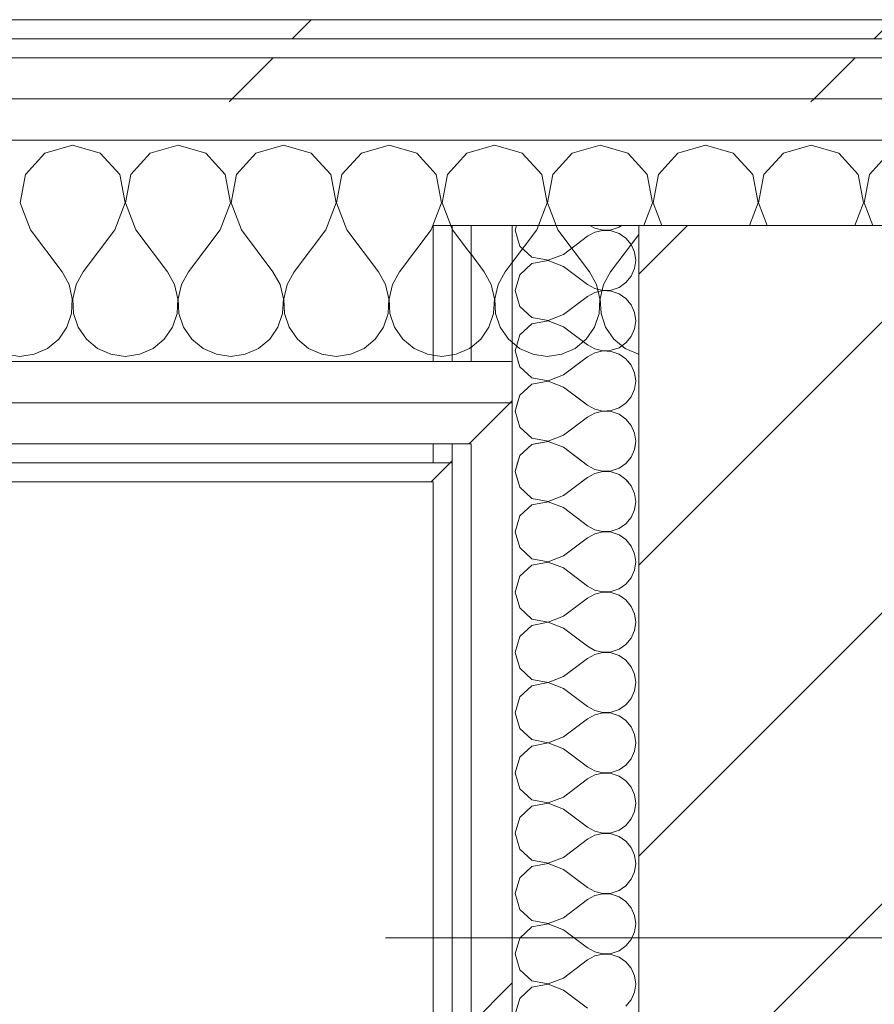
# Model space of a CAD drawing. Header units: millimetres. Extents: x -40968 to 77376, y -17881 to 4746.
# Tile 213 of 256: x 5633 to 5903, y -12235 to -11924. Entities that reach past the tile are written whole.
import ezdxf

# ---------------------------------------------------------------- set-up
doc = ezdxf.new("R2010")
doc.units = ezdxf.units.MM
doc.header["$MEASUREMENT"] = 0
doc.linetypes.add('Wipeout_Contour', pattern=[1000, 0, -1000])
doc.layers.add('10_ESTR_Pilars', color=7, linetype='Continuous')
doc.layers.add('Nuevo_08_E_Envans secs', color=7, linetype='Continuous')
for name, color, linetype, lineweight in [('10_ESTR_Pilars_Pluma_Nº__20', 1, 'Continuous', 5), ('10_ESTR_Pilars_Pluma_Nº__28', 7, 'Continuous', 20), ('10_ESTR_Pilars_Pluma_Nº__42', 8, 'Continuous', 25), ('Nuevo_08_E_Envans secs_Pluma_Nº__1', 7, 'Continuous', 5)]:
    doc.layers.add(name, color=color, linetype=linetype, lineweight=lineweight)
for name, color, linetype, lineweight, true_color in [('Nuevo_08_E_Envans secs_Pluma_Nº__102', 7, 'Continuous', 5, 0xcccccc), ('Nuevo_08_E_Envans secs_Pluma_Nº__171', 171, 'Continuous', 13, 0xaaaaff), ('Nuevo_08_E_Envans secs_Pluma_Nº__177', 7, 'Continuous', 15, 0xf7e046)]:
    doc.layers.add(name, color=color, linetype=linetype, lineweight=lineweight, true_color=true_color)
pattern_1 = [(45, (0, 0), (-183.848, 183.848), [195, -65]), (45, (7e-14, 183.85), (-183.8478, 183.8478), [195, -65])]

# ---------------------------------------------------------------- blocks, each defined once
blk = doc.blocks.new('*X146')
at = {"layer": 'Nuevo_08_E_Envans secs_Pluma_Nº__102', "color": 254, "linetype": 'Continuous', "lineweight": 5, "true_color": 0xcccccc}
for p, q in [((5790.81, -12031.98), (5791.27, -12033.58)), ((5805.08, -12036.19), (5810.7, -12031.98)), ((5826.52, -12033.09), (5825.59, -12031.98)), ((5791.27, -12033.58), (5795.11, -12037.09)), ((5827.58, -12035.49), (5826.52, -12033.09)), ((5827.94, -12038.1), (5827.58, -12035.49)), ((5795.11, -12037.09), (5800.22, -12038.06)), ((5800.22, -12038.13), (5795.11, -12039.1)), ((5800.22, -12038.06), (5805.08, -12036.19)), ((5805.08, -12040), (5800.22, -12038.13)), ((5827.58, -12040.7), (5827.94, -12038.1)), ((5795.11, -12039.1), (5791.27, -12042.61)), ((5805.08, -12040), (5811.72, -12044.98)), ((5826.52, -12043.1), (5827.58, -12040.7)), ((5791.27, -12042.61), (5790.59, -12044.98)), ((5824.96, -12044.98), (5826.52, -12043.1))]:
    blk.add_line(p, q, dxfattribs=at)
blk = doc.blocks.new('*X147')
at = {"layer": 'Nuevo_08_E_Envans secs_Pluma_Nº__102', "color": 254, "linetype": 'Continuous', "lineweight": 5, "true_color": 0xcccccc}
for p, q in [((5790.59, -12044.98), (5789.84, -12047.62)), ((5811.72, -12044.98), (5812.7, -12045.71)), ((5824.84, -12045.13), (5824.96, -12044.98)), ((5789.84, -12047.62), (5791.27, -12052.63)), ((5812.7, -12045.71), (5815, -12046.99)), ((5815, -12046.99), (5817.56, -12047.58)), ((5817.56, -12047.66), (5815, -12048.25)), ((5817.56, -12047.58), (5820.18, -12047.45)), ((5820.18, -12047.78), (5817.56, -12047.66)), ((5820.18, -12047.45), (5822.67, -12046.61)), ((5822.67, -12048.62), (5820.18, -12047.78)), ((5822.67, -12046.61), (5824.84, -12045.13)), ((5805.08, -12055.24), (5812.7, -12049.52)), ((5815, -12048.25), (5812.7, -12049.52)), ((5824.84, -12050.11), (5822.67, -12048.62)), ((5826.52, -12052.14), (5824.84, -12050.11)), ((5791.27, -12052.63), (5795.11, -12056.14)), ((5827.58, -12054.54), (5826.52, -12052.14)), ((5795.11, -12056.14), (5800.22, -12057.1)), ((5800.22, -12057.18), (5796.02, -12057.98)), ((5800.22, -12057.1), (5805.08, -12055.24)), ((5802.29, -12057.98), (5800.22, -12057.18)), ((5827.94, -12057.14), (5827.58, -12054.54)), ((5827.82, -12057.98), (5827.94, -12057.14))]:
    blk.add_line(p, q, dxfattribs=at)
blk = doc.blocks.new('*X148')
at = {"layer": 'Nuevo_08_E_Envans secs_Pluma_Nº__102', "color": 254, "linetype": 'Continuous', "lineweight": 5, "true_color": 0xcccccc}
for p, q in [((5795.11, -12058.15), (5791.27, -12061.66)), ((5796.02, -12057.98), (5795.11, -12058.15)), ((5805.08, -12059.05), (5802.29, -12057.98)), ((5805.08, -12059.05), (5811.65, -12063.98)), ((5826.52, -12062.15), (5827.58, -12059.75)), ((5827.58, -12059.75), (5827.82, -12057.98)), ((5791.27, -12061.66), (5790.61, -12063.98)), ((5825, -12063.98), (5826.52, -12062.15))]:
    blk.add_line(p, q, dxfattribs=at)
blk = doc.blocks.new('*X149')
at = {"layer": 'Nuevo_08_E_Envans secs_Pluma_Nº__102', "color": 254, "linetype": 'Continuous', "lineweight": 5, "true_color": 0xcccccc}
for p, q in [((5790.61, -12063.98), (5789.84, -12066.67)), ((5789.84, -12066.67), (5790.78, -12069.98)), ((5811.65, -12063.98), (5812.7, -12064.76)), ((5812.7, -12064.76), (5815, -12066.03)), ((5815, -12066.03), (5817.56, -12066.63)), ((5817.56, -12066.71), (5815, -12067.3)), ((5817.56, -12066.63), (5820.18, -12066.5)), ((5820.18, -12066.83), (5817.56, -12066.71)), ((5820.18, -12066.5), (5822.67, -12065.66)), ((5822.67, -12065.66), (5824.84, -12064.17)), ((5824.84, -12064.17), (5825, -12063.98)), ((5810.83, -12069.98), (5812.7, -12068.57)), ((5815, -12067.3), (5812.7, -12068.57)), ((5822.67, -12067.67), (5820.18, -12066.83)), ((5824.84, -12069.16), (5822.67, -12067.67)), ((5825.52, -12069.98), (5824.84, -12069.16))]:
    blk.add_line(p, q, dxfattribs=at)
blk = doc.blocks.new('*X150')
at = {"layer": 'Nuevo_08_E_Envans secs_Pluma_Nº__102', "color": 254, "linetype": 'Continuous', "lineweight": 5, "true_color": 0xcccccc}
for p, q in [((5790.27, -11988.98), (5789.84, -11990.48)), ((5813.43, -11988.98), (5815, -11989.84)), ((5822.67, -11989.47), (5823.39, -11988.98)), ((5789.84, -11990.48), (5791.27, -11995.48)), ((5815, -11991.11), (5812.7, -11992.38)), ((5815, -11989.84), (5817.56, -11990.44)), ((5817.56, -11990.51), (5815, -11991.11)), ((5817.56, -11990.44), (5820.18, -11990.31)), ((5820.18, -11990.64), (5817.56, -11990.51)), ((5820.18, -11990.31), (5822.67, -11989.47)), ((5822.67, -11991.48), (5820.18, -11990.64)), ((5824.84, -11992.97), (5822.67, -11991.48)), ((5805.08, -11998.1), (5812.7, -11992.38)), ((5826.52, -11994.99), (5824.84, -11992.97)), ((5827.58, -11997.4), (5826.52, -11994.99)), ((5791.27, -11995.48), (5795.11, -11998.99)), ((5800.22, -11999.96), (5805.08, -11998.1)), ((5827.94, -12000), (5827.58, -11997.4)), ((5795.11, -12001.01), (5791.27, -12004.52)), ((5795.11, -11998.99), (5800.22, -11999.96)), ((5800.22, -12000.04), (5795.11, -12001.01)), ((5805.08, -12001.9), (5800.22, -12000.04)), ((5827.58, -12002.6), (5827.94, -12000)), ((5791.27, -12004.52), (5789.84, -12009.52)), ((5805.08, -12001.9), (5812.7, -12007.62)), ((5826.52, -12005.01), (5827.58, -12002.6)), ((5812.7, -12007.62), (5815, -12008.89)), ((5822.67, -12008.52), (5824.84, -12007.03)), ((5824.84, -12007.03), (5826.52, -12005.01)), ((5789.84, -12009.52), (5791.27, -12014.53)), ((5815, -12010.16), (5812.7, -12011.43)), ((5815, -12008.89), (5817.56, -12009.49)), ((5817.56, -12009.56), (5815, -12010.16)), ((5817.56, -12009.49), (5820.18, -12009.36)), ((5820.18, -12009.69), (5817.56, -12009.56)), ((5820.18, -12009.36), (5822.67, -12008.52)), ((5822.67, -12010.53), (5820.18, -12009.69)), ((5824.84, -12012.02), (5822.67, -12010.53)), ((5805.08, -12017.14), (5812.7, -12011.43)), ((5826.52, -12014.04), (5824.84, -12012.02)), ((5791.27, -12014.53), (5795.11, -12018.04)), ((5827.58, -12016.45), (5826.52, -12014.04)), ((5827.94, -12019.05), (5827.58, -12016.45)), ((5795.11, -12020.05), (5791.27, -12023.56)), ((5795.11, -12018.04), (5800.22, -12019.01)), ((5800.22, -12019.09), (5795.11, -12020.05)), ((5800.22, -12019.01), (5805.08, -12017.14)), ((5805.08, -12020.95), (5800.22, -12019.09)), ((5827.58, -12021.65), (5827.94, -12019.05)), ((5805.08, -12020.95), (5812.7, -12026.67)), ((5826.52, -12024.05), (5827.58, -12021.65)), ((5791.27, -12023.56), (5789.84, -12028.57)), ((5822.67, -12027.57), (5824.84, -12026.08)), ((5824.84, -12026.08), (5826.52, -12024.05)), ((5789.84, -12028.57), (5791.27, -12033.58)), ((5812.7, -12026.67), (5815, -12027.94)), ((5815, -12029.2), (5812.7, -12030.48)), ((5815, -12027.94), (5817.56, -12028.53)), ((5817.56, -12028.61), (5815, -12029.2)), ((5817.56, -12028.53), (5820.18, -12028.41)), ((5820.18, -12028.74), (5817.56, -12028.61)), ((5820.18, -12028.41), (5822.67, -12027.57)), ((5822.67, -12029.58), (5820.18, -12028.74)), ((5805.08, -12036.19), (5812.7, -12030.48)), ((5824.84, -12031.06), (5822.67, -12029.58)), ((5826.52, -12033.09), (5824.84, -12031.06)), ((5791.27, -12033.58), (5795.11, -12037.09)), ((5827.58, -12035.49), (5826.52, -12033.09)), ((5827.94, -12038.1), (5827.58, -12035.49)), ((5795.11, -12037.09), (5800.22, -12038.06)), ((5800.22, -12038.13), (5795.11, -12039.1)), ((5800.22, -12038.06), (5805.08, -12036.19)), ((5805.08, -12040), (5800.22, -12038.13)), ((5827.58, -12040.7), (5827.94, -12038.1)), ((5795.11, -12039.1), (5791.27, -12042.61)), ((5805.08, -12040), (5812.7, -12045.71)), ((5826.52, -12043.1), (5827.58, -12040.7)), ((5791.27, -12042.61), (5789.84, -12047.62)), ((5824.84, -12045.13), (5826.52, -12043.1)), ((5789.84, -12047.62), (5791.27, -12052.63)), ((5812.7, -12045.71), (5815, -12046.99)), ((5815, -12046.99), (5817.56, -12047.58)), ((5817.56, -12047.66), (5815, -12048.25)), ((5817.56, -12047.58), (5820.18, -12047.45)), ((5820.18, -12047.78), (5817.56, -12047.66)), ((5820.18, -12047.45), (5822.67, -12046.61)), ((5822.67, -12048.62), (5820.18, -12047.78)), ((5822.67, -12046.61), (5824.84, -12045.13)), ((5805.08, -12055.24), (5812.7, -12049.52)), ((5815, -12048.25), (5812.7, -12049.52)), ((5824.84, -12050.11), (5822.67, -12048.62)), ((5826.52, -12052.14), (5824.84, -12050.11)), ((5791.27, -12052.63), (5795.11, -12056.14)), ((5827.58, -12054.54), (5826.52, -12052.14)), ((5795.11, -12056.14), (5800.22, -12057.1)), ((5800.22, -12057.18), (5795.11, -12058.15)), ((5800.22, -12057.1), (5805.08, -12055.24)), ((5805.08, -12059.05), (5800.22, -12057.18)), ((5827.94, -12057.14), (5827.58, -12054.54)), ((5827.58, -12059.75), (5827.94, -12057.14)), ((5795.11, -12058.15), (5791.27, -12061.66)), ((5805.08, -12059.05), (5812.7, -12064.76)), ((5826.52, -12062.15), (5827.58, -12059.75)), ((5791.27, -12061.66), (5789.84, -12066.67)), ((5824.84, -12064.17), (5826.52, -12062.15)), ((5789.84, -12066.67), (5791.27, -12071.67)), ((5812.7, -12064.76), (5815, -12066.03)), ((5815, -12066.03), (5817.56, -12066.63)), ((5817.56, -12066.71), (5815, -12067.3)), ((5817.56, -12066.63), (5820.18, -12066.5)), ((5820.18, -12066.83), (5817.56, -12066.71)), ((5820.18, -12066.5), (5822.67, -12065.66)), ((5822.67, -12065.66), (5824.84, -12064.17)), ((5805.08, -12074.29), (5812.7, -12068.57)), ((5815, -12067.3), (5812.7, -12068.57)), ((5822.67, -12067.67), (5820.18, -12066.83)), ((5824.84, -12069.16), (5822.67, -12067.67)), ((5826.52, -12071.18), (5824.84, -12069.16)), ((5791.27, -12071.67), (5795.11, -12075.19)), ((5827.58, -12073.59), (5826.52, -12071.18)), ((5795.11, -12075.19), (5800.22, -12076.15)), ((5800.22, -12076.15), (5805.08, -12074.29)), ((5827.94, -12076.19), (5827.58, -12073.59)), ((5795.11, -12077.2), (5791.27, -12080.71)), ((5800.22, -12076.23), (5795.11, -12077.2)), ((5805.08, -12078.1), (5800.22, -12076.23)), ((5805.08, -12078.1), (5812.7, -12083.81)), ((5826.52, -12081.2), (5827.58, -12078.79)), ((5827.58, -12078.79), (5827.94, -12076.19)), ((5791.27, -12080.71), (5789.84, -12085.71)), ((5824.84, -12083.22), (5826.52, -12081.2)), ((5812.7, -12083.81), (5815, -12085.08)), ((5815, -12085.08), (5817.56, -12085.68)), ((5820.18, -12085.55), (5822.67, -12084.71)), ((5822.67, -12084.71), (5824.84, -12083.22)), ((5789.84, -12085.71), (5791.27, -12090.72)), ((5805.08, -12093.33), (5812.7, -12087.62)), ((5815, -12086.35), (5812.7, -12087.62)), ((5817.56, -12085.75), (5815, -12086.35)), ((5817.56, -12085.68), (5820.18, -12085.55)), ((5820.18, -12085.88), (5817.56, -12085.75)), ((5822.67, -12086.72), (5820.18, -12085.88)), ((5824.84, -12088.21), (5822.67, -12086.72)), ((5826.52, -12090.23), (5824.84, -12088.21)), ((5791.27, -12090.72), (5795.11, -12094.23)), ((5827.58, -12092.64), (5826.52, -12090.23)), ((5795.11, -12094.23), (5800.22, -12095.2)), ((5800.22, -12095.2), (5805.08, -12093.33)), ((5827.94, -12095.24), (5827.58, -12092.64)), ((5795.11, -12096.24), (5791.27, -12099.75)), ((5800.22, -12095.28), (5795.11, -12096.24)), ((5805.08, -12097.14), (5800.22, -12095.28)), ((5805.08, -12097.14), (5812.7, -12102.86)), ((5826.52, -12100.25), (5827.58, -12097.84)), ((5827.58, -12097.84), (5827.94, -12095.24)), ((5791.27, -12099.75), (5789.84, -12104.76)), ((5824.84, -12102.27), (5826.52, -12100.25)), ((5812.7, -12102.86), (5815, -12104.13)), ((5820.18, -12104.6), (5822.67, -12103.76)), ((5822.67, -12103.76), (5824.84, -12102.27)), ((5789.84, -12104.76), (5791.27, -12109.77)), ((5805.08, -12112.38), (5812.7, -12106.67)), ((5815, -12105.4), (5812.7, -12106.67)), ((5815, -12104.13), (5817.56, -12104.72)), ((5817.56, -12104.8), (5815, -12105.4)), ((5817.56, -12104.72), (5820.18, -12104.6)), ((5820.18, -12104.93), (5817.56, -12104.8)), ((5822.67, -12105.77), (5820.18, -12104.93)), ((5824.84, -12107.26), (5822.67, -12105.77)), ((5791.27, -12109.77), (5795.11, -12113.28)), ((5826.52, -12109.28), (5824.84, -12107.26)), ((5827.58, -12111.68), (5826.52, -12109.28)), ((5795.11, -12113.28), (5800.22, -12114.25)), ((5800.22, -12114.25), (5805.08, -12112.38)), ((5827.94, -12114.29), (5827.58, -12111.68)), ((5795.11, -12115.29), (5791.27, -12118.8)), ((5800.22, -12114.32), (5795.11, -12115.29)), ((5805.08, -12116.19), (5800.22, -12114.32)), ((5805.08, -12116.19), (5812.7, -12121.9)), ((5827.58, -12116.89), (5827.94, -12114.29)), ((5791.27, -12118.8), (5789.84, -12123.81)), ((5824.84, -12121.32), (5826.52, -12119.29)), ((5826.52, -12119.29), (5827.58, -12116.89)), ((5812.7, -12121.9), (5815, -12123.18)), ((5822.67, -12122.8), (5824.84, -12121.32)), ((5789.84, -12123.81), (5791.27, -12128.82)), ((5805.08, -12131.43), (5812.7, -12125.71)), ((5815, -12124.44), (5812.7, -12125.71)), ((5815, -12123.18), (5817.56, -12123.77)), ((5817.56, -12123.85), (5815, -12124.44)), ((5817.56, -12123.77), (5820.18, -12123.64)), ((5820.18, -12123.98), (5817.56, -12123.85)), ((5820.18, -12123.64), (5822.67, -12122.8)), ((5822.67, -12124.81), (5820.18, -12123.98)), ((5824.84, -12126.3), (5822.67, -12124.81)), ((5791.27, -12128.82), (5795.11, -12132.33)), ((5826.52, -12128.33), (5824.84, -12126.3)), ((5827.58, -12130.73), (5826.52, -12128.33)), ((5800.22, -12133.29), (5805.08, -12131.43)), ((5827.94, -12133.33), (5827.58, -12130.73)), ((5795.11, -12134.34), (5791.27, -12137.85)), ((5795.11, -12132.33), (5800.22, -12133.29)), ((5800.22, -12133.37), (5795.11, -12134.34)), ((5805.08, -12135.24), (5800.22, -12133.37)), ((5827.58, -12135.94), (5827.94, -12133.33)), ((5791.27, -12137.85), (5789.84, -12142.86)), ((5805.08, -12135.24), (5812.7, -12140.95)), ((5826.52, -12138.34), (5827.58, -12135.94)), ((5812.7, -12140.95), (5815, -12142.22)), ((5822.67, -12141.85), (5824.84, -12140.36)), ((5824.84, -12140.36), (5826.52, -12138.34)), ((5789.84, -12142.86), (5791.27, -12147.86)), ((5815, -12143.49), (5812.7, -12144.76)), ((5815, -12142.22), (5817.56, -12142.82)), ((5817.56, -12142.9), (5815, -12143.49)), ((5817.56, -12142.82), (5820.18, -12142.69)), ((5820.18, -12143.02), (5817.56, -12142.9)), ((5820.18, -12142.69), (5822.67, -12141.85)), ((5822.67, -12143.86), (5820.18, -12143.02)), ((5824.84, -12145.35), (5822.67, -12143.86)), ((5805.08, -12150.48), (5812.7, -12144.76)), ((5826.52, -12147.37), (5824.84, -12145.35)), ((5827.58, -12149.78), (5826.52, -12147.37)), ((5791.27, -12147.86), (5795.11, -12151.38)), ((5800.22, -12152.34), (5805.08, -12150.48)), ((5827.94, -12152.38), (5827.58, -12149.78)), ((5795.11, -12153.39), (5791.27, -12156.9)), ((5795.11, -12151.38), (5800.22, -12152.34)), ((5800.22, -12152.42), (5795.11, -12153.39)), ((5805.08, -12154.29), (5800.22, -12152.42)), ((5827.58, -12154.98), (5827.94, -12152.38)), ((5791.27, -12156.9), (5789.84, -12161.9)), ((5805.08, -12154.29), (5812.7, -12160)), ((5826.52, -12157.39), (5827.58, -12154.98)), ((5812.7, -12160), (5815, -12161.27)), ((5822.67, -12160.9), (5824.84, -12159.41)), ((5824.84, -12159.41), (5826.52, -12157.39)), ((5789.84, -12161.9), (5791.27, -12166.91)), ((5815, -12162.54), (5812.7, -12163.81)), ((5815, -12161.27), (5817.56, -12161.87)), ((5817.56, -12161.94), (5815, -12162.54)), ((5817.56, -12161.87), (5820.18, -12161.74)), ((5820.18, -12162.07), (5817.56, -12161.94)), ((5820.18, -12161.74), (5822.67, -12160.9)), ((5822.67, -12162.91), (5820.18, -12162.07)), ((5824.84, -12164.4), (5822.67, -12162.91)), ((5805.08, -12169.52), (5812.7, -12163.81)), ((5826.52, -12166.42), (5824.84, -12164.4)), ((5791.27, -12166.91), (5795.11, -12170.42)), ((5827.58, -12168.83), (5826.52, -12166.42)), ((5827.94, -12171.43), (5827.58, -12168.83)), ((5795.11, -12172.43), (5791.27, -12175.95)), ((5795.11, -12170.42), (5800.22, -12171.39)), ((5800.22, -12171.47), (5795.11, -12172.43)), ((5800.22, -12171.39), (5805.08, -12169.52)), ((5805.08, -12173.33), (5800.22, -12171.47)), ((5827.58, -12174.03), (5827.94, -12171.43)), ((5805.08, -12173.33), (5812.7, -12179.05)), ((5826.52, -12176.44), (5827.58, -12174.03)), ((5791.27, -12175.95), (5789.84, -12180.95)), ((5822.67, -12179.95), (5824.84, -12178.46)), ((5824.84, -12178.46), (5826.52, -12176.44)), ((5789.84, -12180.95), (5791.27, -12185.96)), ((5812.7, -12179.05), (5815, -12180.32)), ((5815, -12181.59), (5812.7, -12182.86)), ((5815, -12180.32), (5817.56, -12180.91)), ((5817.56, -12180.99), (5815, -12181.59)), ((5817.56, -12180.91), (5820.18, -12180.79)), ((5820.18, -12181.12), (5817.56, -12180.99)), ((5820.18, -12180.79), (5822.67, -12179.95)), ((5822.67, -12181.96), (5820.18, -12181.12)), ((5805.08, -12188.57), (5812.7, -12182.86)), ((5824.84, -12183.45), (5822.67, -12181.96)), ((5826.52, -12185.47), (5824.84, -12183.45)), ((5791.27, -12185.96), (5795.11, -12189.47)), ((5827.58, -12187.87), (5826.52, -12185.47)), ((5827.94, -12190.48), (5827.58, -12187.87)), ((5795.11, -12189.47), (5800.22, -12190.44)), ((5800.22, -12190.51), (5795.11, -12191.48)), ((5800.22, -12190.44), (5805.08, -12188.57)), ((5805.08, -12192.38), (5800.22, -12190.51)), ((5827.58, -12193.08), (5827.94, -12190.48)), ((5795.11, -12191.48), (5791.27, -12194.99)), ((5805.08, -12192.38), (5812.7, -12198.1)), ((5826.52, -12195.48), (5827.58, -12193.08)), ((5791.27, -12194.99), (5789.84, -12200)), ((5824.84, -12197.51), (5826.52, -12195.48)), ((5789.84, -12200), (5791.27, -12205.01)), ((5812.7, -12198.1), (5815, -12199.37)), ((5815, -12199.37), (5817.56, -12199.96)), ((5817.56, -12200.04), (5815, -12200.63)), ((5817.56, -12199.96), (5820.18, -12199.83)), ((5820.18, -12200.17), (5817.56, -12200.04)), ((5820.18, -12199.83), (5822.67, -12198.99)), ((5822.67, -12201.01), (5820.18, -12200.17)), ((5822.67, -12198.99), (5824.84, -12197.51)), ((5805.08, -12207.62), (5812.7, -12201.9)), ((5815, -12200.63), (5812.7, -12201.9)), ((5824.84, -12202.49), (5822.67, -12201.01)), ((5826.52, -12204.52), (5824.84, -12202.49)), ((5791.27, -12205.01), (5795.11, -12208.52)), ((5827.58, -12206.92), (5826.52, -12204.52)), ((5795.11, -12208.52), (5800.22, -12209.49)), ((5800.22, -12209.56), (5795.11, -12210.53)), ((5800.22, -12209.49), (5805.08, -12207.62)), ((5805.08, -12211.43), (5800.22, -12209.56)), ((5827.94, -12209.52), (5827.58, -12206.92)), ((5827.58, -12212.13), (5827.94, -12209.52)), ((5795.11, -12210.53), (5791.27, -12214.04)), ((5805.08, -12211.43), (5812.7, -12217.14)), ((5826.52, -12214.53), (5827.58, -12212.13)), ((5791.27, -12214.04), (5789.84, -12219.05)), ((5824.84, -12216.55), (5826.52, -12214.53)), ((5789.84, -12219.05), (5791.27, -12224.05)), ((5812.7, -12217.14), (5815, -12218.41)), ((5815, -12218.41), (5817.56, -12219.01)), ((5817.56, -12219.09), (5815, -12219.68)), ((5817.56, -12219.01), (5820.18, -12218.88)), ((5820.18, -12219.21), (5817.56, -12219.09)), ((5820.18, -12218.88), (5822.67, -12218.04)), ((5822.67, -12218.04), (5824.84, -12216.55)), ((5805.08, -12226.67), (5812.7, -12220.95)), ((5815, -12219.68), (5812.7, -12220.95)), ((5822.67, -12220.05), (5820.18, -12219.21)), ((5824.84, -12221.54), (5822.67, -12220.05)), ((5826.52, -12223.56), (5824.84, -12221.54)), ((5791.27, -12224.05), (5795.11, -12227.57)), ((5827.58, -12225.97), (5826.52, -12223.56)), ((5795.11, -12227.57), (5800.22, -12228.53)), ((5800.22, -12228.53), (5805.08, -12226.67)), ((5827.94, -12228.57), (5827.58, -12225.97)), ((5795.11, -12229.58), (5791.27, -12233.09)), ((5800.22, -12228.61), (5795.11, -12229.58)), ((5805.08, -12230.48), (5800.22, -12228.61)), ((5805.08, -12230.48), (5812.7, -12236.19)), ((5826.52, -12233.58), (5827.58, -12231.17)), ((5827.58, -12231.17), (5827.94, -12228.57)), ((5791.27, -12233.09), (5789.84, -12238.1)), ((5824.84, -12235.6), (5826.52, -12233.58))]:
    blk.add_line(p, q, dxfattribs=at)
blk = doc.blocks.new('Muro_79_5', base_point=(5828.89, -11988.98))
at = {"layer": 'Nuevo_08_E_Envans secs', "color": 7, "lineweight": 20}
for name in ['*X146', '*X147', '*X148']:
    blk.add_blockref(name, (0, 0), dxfattribs=at)
at = {"color": 254, "linetype": 'Wipeout_Contour', "lineweight": 0, "ltscale": 54029.260435}
blk.add_wipeout([(5763.89, -11988.98), (5763.89, -12438.98), (5769.89, -12438.98), (5769.89, -11988.98)], dxfattribs=at).dxf.layer = 'Nuevo_08_E_Envans secs'
at = {"layer": 'Nuevo_08_E_Envans secs_Pluma_Nº__171', "linetype": 'Continuous', "lineweight": 13, "true_color": 0xaaaaff}
h = blk.add_hatch(dxfattribs=at)
h.set_pattern_fill('Panellat_HPL_0005', color=161, style=0, pattern_type=2)
h.set_pattern_definition(pattern_1)
h.paths.add_polyline_path([(5763.89, -11988.98), (5763.89, -12438.98), (5769.89, -12438.98), (5769.89, -11988.98)])
at = {"layer": 'Nuevo_08_E_Envans secs_Pluma_Nº__1', "color": 7, "linetype": 'Continuous', "lineweight": 5}
for p, q in [((5769.89, -11988.98), (5769.89, -12438.98)), ((5769.89, -12063.98), (5769.89, -12069.98))]:
    blk.add_line(p, q, dxfattribs=at)
at = {"layer": 'Nuevo_08_E_Envans secs_Pluma_Nº__1', "color": 7, "linetype": 'Continuous', "lineweight": 5, "flags": 128}
for points in [[(5763.89, -11988.98), (5763.89, -12438.98)], [(5763.89, -11988.98), (5769.89, -11988.98)]]:
    blk.add_lwpolyline(points, dxfattribs=at)
at = {"color": 254, "linetype": 'Wipeout_Contour', "lineweight": 0, "ltscale": 53501.883844}
blk.add_wipeout([(5775.89, -12063.98), (5788.89, -12063.98), (5788.89, -12057.98), (5775.89, -12057.98)], dxfattribs=at).dxf.layer = 'Nuevo_08_E_Envans secs'
at = {"layer": 'Nuevo_08_E_Envans secs_Pluma_Nº__177', "linetype": 'Continuous', "lineweight": 15, "true_color": 0xf7e046}
h = blk.add_hatch(dxfattribs=at)
h.set_pattern_fill('Panellat_HPL_0005', color=53, style=0, pattern_type=2)
h.set_pattern_definition(pattern_1)
h.paths.add_polyline_path([(5775.89, -12063.98), (5788.89, -12063.98), (5788.89, -12057.98), (5775.89, -12057.98)])
at = {"layer": 'Nuevo_08_E_Envans secs', "color": 7, "lineweight": 20}
blk.add_blockref('*X149', (0, 0), dxfattribs=at)
at = {"color": 254, "linetype": 'Wipeout_Contour', "lineweight": 0, "ltscale": 53523.526213}
blk.add_wipeout([(5775.89, -12069.98), (5788.89, -12069.98), (5788.89, -12063.98), (5775.89, -12063.98)], dxfattribs=at).dxf.layer = 'Nuevo_08_E_Envans secs'
at = {"layer": 'Nuevo_08_E_Envans secs_Pluma_Nº__177', "linetype": 'Continuous', "lineweight": 15, "true_color": 0xf7e046}
h = blk.add_hatch(dxfattribs=at)
h.set_pattern_fill('Panellat_HPL_0005', color=53, style=0, pattern_type=2)
h.set_pattern_definition(pattern_1)
h.paths.add_polyline_path([(5775.89, -12069.98), (5788.89, -12069.98), (5788.89, -12063.98), (5775.89, -12063.98)])
at = {"color": 254, "linetype": 'Wipeout_Contour', "lineweight": 0, "ltscale": 54055.770395}
blk.add_wipeout([(5775.89, -11988.98), (5775.89, -12438.98), (5788.89, -12438.98), (5788.89, -11988.98)], dxfattribs=at).dxf.layer = 'Nuevo_08_E_Envans secs'
at = {"layer": 'Nuevo_08_E_Envans secs_Pluma_Nº__177', "linetype": 'Continuous', "lineweight": 15, "true_color": 0xf7e046}
h = blk.add_hatch(dxfattribs=at)
h.set_pattern_fill('Panellat_HPL_0005', color=53, style=0, pattern_type=2)
h.set_pattern_definition(pattern_1)
h.paths.add_polyline_path([(5775.89, -11988.98), (5775.89, -12438.98), (5788.89, -12438.98), (5788.89, -11988.98)])
at = {"layer": 'Nuevo_08_E_Envans secs_Pluma_Nº__1', "color": 7, "linetype": 'Continuous', "lineweight": 5}
for p, q in [((5775.89, -11988.98), (5775.89, -12438.98)), ((5788.89, -11988.98), (5788.89, -12438.98)), ((5788.89, -12031.98), (5788.89, -12044.98)), ((5788.89, -12044.98), (5788.89, -12057.98)), ((5775.89, -12057.98), (5775.89, -12063.98)), ((5788.89, -12057.98), (5788.89, -12063.98)), ((5775.89, -12063.98), (5775.89, -12069.98)), ((5788.89, -12063.98), (5788.89, -12069.98))]:
    blk.add_line(p, q, dxfattribs=at)
at = {"layer": 'Nuevo_08_E_Envans secs_Pluma_Nº__1', "color": 7, "linetype": 'Continuous', "lineweight": 5, "flags": 128}
for points in [[(5769.89, -11988.98), (5775.89, -11988.98)], [(5775.89, -11988.98), (5788.89, -11988.98)], [(5788.89, -11988.98), (5828.89, -11988.98)]]:
    blk.add_lwpolyline(points, dxfattribs=at)
at = {"layer": 'Nuevo_08_E_Envans secs', "color": 7, "lineweight": 20}
blk.add_blockref('*X150', (0, 0), dxfattribs=at)
blk = doc.blocks.new('*X397')
at = {"layer": 'Nuevo_08_E_Envans secs_Pluma_Nº__102', "color": 254, "linetype": 'Continuous', "lineweight": 5, "true_color": 0xcccccc}
for p, q in [((5850, -11963.64), (5841.24, -11966.13)), ((5858.76, -11966.13), (5850, -11963.64)), ((5883.33, -11963.64), (5874.57, -11966.13)), ((5892.1, -11966.13), (5883.33, -11963.64)), ((5916.67, -11963.64), (5907.9, -11966.13)), ((5925.43, -11966.13), (5916.67, -11963.64)), ((5950, -11963.64), (5941.24, -11966.13)), ((5958.76, -11966.13), (5950, -11963.64)), ((5983.33, -11963.64), (5974.57, -11966.13)), ((5992.1, -11966.13), (5983.33, -11963.64)), ((6016.67, -11963.64), (6007.9, -11966.13)), ((6025.43, -11966.13), (6016.67, -11963.64)), ((6050, -11963.64), (6041.24, -11966.13)), ((6058.76, -11966.13), (6050, -11963.64)), ((6082.11, -11963.99), (6074.57, -11966.13)), ((5841.24, -11966.13), (5835.09, -11972.86)), ((5864.91, -11972.86), (5858.76, -11966.13)), ((5874.57, -11966.13), (5868.43, -11972.86)), ((5898.24, -11972.86), (5892.1, -11966.13)), ((5907.9, -11966.13), (5901.76, -11972.86)), ((5931.57, -11972.86), (5925.43, -11966.13)), ((5941.24, -11966.13), (5935.09, -11972.86)), ((5964.91, -11972.86), (5958.76, -11966.13)), ((5974.57, -11966.13), (5968.43, -11972.86)), ((5998.24, -11972.86), (5992.1, -11966.13)), ((6007.9, -11966.13), (6001.76, -11972.86)), ((6031.57, -11972.86), (6025.43, -11966.13)), ((6041.24, -11966.13), (6035.09, -11972.86)), ((6064.91, -11972.86), (6058.76, -11966.13)), ((6074.57, -11966.13), (6068.43, -11972.86)), ((5831.57, -11972.86), (5828.89, -11969.92)), ((5833.27, -11981.81), (5831.57, -11972.86)), ((5835.09, -11972.86), (5833.4, -11981.81)), ((5866.6, -11981.81), (5864.91, -11972.86)), ((5868.43, -11972.86), (5866.73, -11981.81)), ((5899.93, -11981.81), (5898.24, -11972.86)), ((5901.76, -11972.86), (5900.07, -11981.81)), ((5933.27, -11981.81), (5931.57, -11972.86)), ((5935.09, -11972.86), (5933.4, -11981.81)), ((5966.6, -11981.81), (5964.91, -11972.86)), ((5968.43, -11972.86), (5966.73, -11981.81)), ((5999.93, -11981.81), (5998.24, -11972.86)), ((6001.76, -11972.86), (6000.07, -11981.81)), ((6033.27, -11981.81), (6031.57, -11972.86)), ((6035.09, -11972.86), (6033.4, -11981.81)), ((6066.6, -11981.81), (6064.91, -11972.86)), ((6068.43, -11972.86), (6066.73, -11981.81)), ((5830.51, -11988.98), (5833.27, -11981.81)), ((5833.4, -11981.81), (5836.15, -11988.98)), ((5863.85, -11988.98), (5866.6, -11981.81)), ((5866.73, -11981.81), (5869.49, -11988.98)), ((5897.18, -11988.98), (5899.93, -11981.81)), ((5900.07, -11981.81), (5902.82, -11988.98)), ((5930.51, -11988.98), (5933.27, -11981.81)), ((5933.4, -11981.81), (5936.15, -11988.98)), ((5963.85, -11988.98), (5966.6, -11981.81)), ((5966.73, -11981.81), (5969.49, -11988.98)), ((5997.18, -11988.98), (5999.93, -11981.81)), ((6000.07, -11981.81), (6002.82, -11988.98)), ((6030.51, -11988.98), (6033.27, -11981.81)), ((6033.4, -11981.81), (6036.15, -11988.98)), ((6063.85, -11988.98), (6066.6, -11981.81)), ((6066.73, -11981.81), (6069.49, -11988.98))]:
    blk.add_line(p, q, dxfattribs=at)
blk = doc.blocks.new('*X398')
at = {"layer": 'Nuevo_08_E_Envans secs_Pluma_Nº__102', "color": 254, "linetype": 'Continuous', "lineweight": 5, "true_color": 0xcccccc}
for p, q in [((5816.67, -11963.64), (5807.9, -11966.13)), ((5825.43, -11966.13), (5816.67, -11963.64)), ((5792.1, -11966.13), (5788.89, -11965.22)), ((5798.24, -11972.86), (5792.1, -11966.13)), ((5807.9, -11966.13), (5801.76, -11972.86)), ((5828.89, -11969.92), (5825.43, -11966.13)), ((5799.93, -11981.81), (5798.24, -11972.86)), ((5801.76, -11972.86), (5800.07, -11981.81)), ((5796.67, -11990.31), (5799.93, -11981.81)), ((5800.07, -11981.81), (5803.33, -11990.31)), ((5796.67, -11990.31), (5788.89, -12000.68)), ((5803.33, -11990.31), (5813.33, -12003.64)), ((5828.89, -11991.79), (5820, -12003.64)), ((5815.56, -12007.67), (5813.33, -12003.64)), ((5820, -12003.64), (5817.77, -12007.67)), ((5816.6, -12012.15), (5815.56, -12007.67)), ((5817.77, -12007.67), (5816.73, -12012.15)), ((5816.38, -12016.74), (5816.6, -12012.15)), ((5816.73, -12012.15), (5816.96, -12016.74)), ((5814.91, -12021.1), (5816.38, -12016.74)), ((5816.96, -12016.74), (5818.43, -12021.1)), ((5812.3, -12024.89), (5814.91, -12021.1)), ((5818.43, -12021.1), (5821.03, -12024.89)), ((5788.89, -12025.88), (5791.24, -12027.82)), ((5808.76, -12027.82), (5812.3, -12024.89)), ((5821.03, -12024.89), (5824.57, -12027.82)), ((5791.24, -12027.82), (5795.45, -12029.67)), ((5804.55, -12029.67), (5808.76, -12027.82)), ((5824.57, -12027.82), (5828.78, -12029.67)), ((5795.45, -12029.67), (5800, -12030.31)), ((5800, -12030.31), (5804.55, -12029.67)), ((5828.78, -12029.67), (5828.89, -12029.69))]:
    blk.add_line(p, q, dxfattribs=at)
blk = doc.blocks.new('*X400')
at = {"layer": 'Nuevo_08_E_Envans secs_Pluma_Nº__102', "color": 254, "linetype": 'Continuous', "lineweight": 5, "true_color": 0xcccccc}
for p, q in [((5650, -11963.64), (5641.24, -11966.13)), ((5658.76, -11966.13), (5650, -11963.64)), ((5683.33, -11963.64), (5674.57, -11966.13)), ((5692.1, -11966.13), (5683.33, -11963.64)), ((5716.67, -11963.64), (5707.9, -11966.13)), ((5725.43, -11966.13), (5716.67, -11963.64)), ((5750, -11963.64), (5741.24, -11966.13)), ((5758.76, -11966.13), (5750, -11963.64)), ((5783.33, -11963.64), (5774.57, -11966.13)), ((5788.89, -11965.22), (5783.33, -11963.64)), ((5641.24, -11966.13), (5635.09, -11972.86)), ((5664.91, -11972.86), (5658.76, -11966.13)), ((5674.57, -11966.13), (5668.43, -11972.86)), ((5698.24, -11972.86), (5692.1, -11966.13)), ((5707.9, -11966.13), (5701.76, -11972.86)), ((5731.57, -11972.86), (5725.43, -11966.13)), ((5741.24, -11966.13), (5735.09, -11972.86)), ((5764.91, -11972.86), (5758.76, -11966.13)), ((5774.57, -11966.13), (5768.43, -11972.86)), ((5635.09, -11972.86), (5633.4, -11981.81)), ((5666.6, -11981.81), (5664.91, -11972.86)), ((5668.43, -11972.86), (5666.73, -11981.81)), ((5699.93, -11981.81), (5698.24, -11972.86)), ((5701.76, -11972.86), (5700.07, -11981.81)), ((5733.27, -11981.81), (5731.57, -11972.86)), ((5735.09, -11972.86), (5733.4, -11981.81)), ((5766.6, -11981.81), (5764.91, -11972.86)), ((5768.43, -11972.86), (5766.73, -11981.81)), ((5633.4, -11981.81), (5636.67, -11990.31)), ((5663.33, -11990.31), (5666.6, -11981.81)), ((5666.73, -11981.81), (5670, -11990.31)), ((5696.67, -11990.31), (5699.93, -11981.81)), ((5700.07, -11981.81), (5703.33, -11990.31)), ((5730, -11990.31), (5733.27, -11981.81)), ((5733.4, -11981.81), (5736.67, -11990.31)), ((5763.33, -11990.31), (5766.6, -11981.81)), ((5766.73, -11981.81), (5770, -11990.31)), ((5636.67, -11990.31), (5646.67, -12003.64)), ((5663.33, -11990.31), (5653.33, -12003.64)), ((5670, -11990.31), (5680, -12003.64)), ((5696.67, -11990.31), (5686.67, -12003.64)), ((5703.33, -11990.31), (5713.33, -12003.64)), ((5730, -11990.31), (5720, -12003.64)), ((5736.67, -11990.31), (5746.67, -12003.64)), ((5763.33, -11990.31), (5753.33, -12003.64)), ((5770, -11990.31), (5780, -12003.64)), ((5788.89, -12000.68), (5786.67, -12003.64)), ((5648.89, -12007.67), (5646.67, -12003.64)), ((5653.33, -12003.64), (5651.11, -12007.67)), ((5682.23, -12007.67), (5680, -12003.64)), ((5686.67, -12003.64), (5684.44, -12007.67)), ((5715.56, -12007.67), (5713.33, -12003.64)), ((5720, -12003.64), (5717.77, -12007.67)), ((5748.89, -12007.67), (5746.67, -12003.64)), ((5753.33, -12003.64), (5751.11, -12007.67)), ((5782.23, -12007.67), (5780, -12003.64)), ((5786.67, -12003.64), (5784.44, -12007.67)), ((5649.93, -12012.15), (5648.89, -12007.67)), ((5651.11, -12007.67), (5650.07, -12012.15)), ((5683.27, -12012.15), (5682.23, -12007.67)), ((5684.44, -12007.67), (5683.4, -12012.15)), ((5716.6, -12012.15), (5715.56, -12007.67)), ((5717.77, -12007.67), (5716.73, -12012.15)), ((5749.93, -12012.15), (5748.89, -12007.67)), ((5751.11, -12007.67), (5750.07, -12012.15)), ((5783.27, -12012.15), (5782.23, -12007.67)), ((5784.44, -12007.67), (5783.4, -12012.15)), ((5649.71, -12016.74), (5649.93, -12012.15)), ((5650.07, -12012.15), (5650.29, -12016.74)), ((5683.04, -12016.74), (5683.27, -12012.15)), ((5683.4, -12012.15), (5683.62, -12016.74)), ((5716.38, -12016.74), (5716.6, -12012.15)), ((5716.73, -12012.15), (5716.96, -12016.74)), ((5749.71, -12016.74), (5749.93, -12012.15)), ((5750.07, -12012.15), (5750.29, -12016.74)), ((5783.04, -12016.74), (5783.27, -12012.15)), ((5783.4, -12012.15), (5783.62, -12016.74)), ((5648.24, -12021.1), (5649.71, -12016.74)), ((5650.29, -12016.74), (5651.76, -12021.1)), ((5681.57, -12021.1), (5683.04, -12016.74)), ((5683.62, -12016.74), (5685.09, -12021.1)), ((5714.91, -12021.1), (5716.38, -12016.74)), ((5716.96, -12016.74), (5718.43, -12021.1)), ((5748.24, -12021.1), (5749.71, -12016.74)), ((5750.29, -12016.74), (5751.76, -12021.1)), ((5781.57, -12021.1), (5783.04, -12016.74)), ((5783.62, -12016.74), (5785.09, -12021.1)), ((5645.64, -12024.89), (5648.24, -12021.1)), ((5651.76, -12021.1), (5654.36, -12024.89)), ((5678.97, -12024.89), (5681.57, -12021.1)), ((5685.09, -12021.1), (5687.7, -12024.89)), ((5712.3, -12024.89), (5714.91, -12021.1)), ((5718.43, -12021.1), (5721.03, -12024.89)), ((5745.64, -12024.89), (5748.24, -12021.1)), ((5751.76, -12021.1), (5754.36, -12024.89)), ((5778.97, -12024.89), (5781.57, -12021.1)), ((5785.09, -12021.1), (5787.7, -12024.89)), ((5642.1, -12027.82), (5645.64, -12024.89)), ((5654.36, -12024.89), (5657.9, -12027.82)), ((5675.43, -12027.82), (5678.97, -12024.89)), ((5687.7, -12024.89), (5691.24, -12027.82)), ((5708.76, -12027.82), (5712.3, -12024.89)), ((5721.03, -12024.89), (5724.57, -12027.82)), ((5742.1, -12027.82), (5745.64, -12024.89)), ((5754.36, -12024.89), (5757.9, -12027.82)), ((5775.43, -12027.82), (5778.97, -12024.89)), ((5787.7, -12024.89), (5788.89, -12025.88)), ((5637.89, -12029.67), (5642.1, -12027.82)), ((5657.9, -12027.82), (5662.11, -12029.67)), ((5671.22, -12029.67), (5675.43, -12027.82)), ((5691.24, -12027.82), (5695.45, -12029.67)), ((5704.55, -12029.67), (5708.76, -12027.82)), ((5724.57, -12027.82), (5728.78, -12029.67)), ((5737.89, -12029.67), (5742.1, -12027.82)), ((5757.9, -12027.82), (5762.11, -12029.67)), ((5771.22, -12029.67), (5775.43, -12027.82)), ((5628.78, -12029.67), (5633.33, -12030.31)), ((5633.33, -12030.31), (5637.89, -12029.67)), ((5662.11, -12029.67), (5666.67, -12030.31)), ((5666.67, -12030.31), (5671.22, -12029.67)), ((5695.45, -12029.67), (5700, -12030.31)), ((5700, -12030.31), (5704.55, -12029.67)), ((5728.78, -12029.67), (5733.33, -12030.31)), ((5733.33, -12030.31), (5737.89, -12029.67)), ((5762.11, -12029.67), (5766.67, -12030.31)), ((5766.67, -12030.31), (5771.22, -12029.67))]:
    blk.add_line(p, q, dxfattribs=at)
blk = doc.blocks.new('Muro_133_5', base_point=(6082.11, -12069.98))
at = {"layer": 'Nuevo_08_E_Envans secs', "color": 7, "lineweight": 20}
for name in ['*X400', '*X398', '*X397']:
    blk.add_blockref(name, (0, 0), dxfattribs=at)
at = {"color": 254, "linetype": 'Wipeout_Contour', "lineweight": 0, "ltscale": 52495.273626}
blk.add_wipeout([(4807.4, -11929.98), (6082.11, -11929.98), (6082.11, -11923.98), (4807.4, -11923.98)], dxfattribs=at).dxf.layer = 'Nuevo_08_E_Envans secs'
at = {"color": 254, "linetype": 'Wipeout_Contour', "lineweight": 0, "ltscale": 52551.649645}
blk.add_wipeout([(4807.4, -11948.98), (6082.11, -11948.98), (6082.11, -11935.98), (4807.4, -11935.98)], dxfattribs=at).dxf.layer = 'Nuevo_08_E_Envans secs'
at = {"color": 254, "linetype": 'Wipeout_Contour', "lineweight": 0, "ltscale": 52641.765183}
blk.add_wipeout([(4807.4, -12044.98), (5788.89, -12044.98), (5788.89, -12031.98), (4807.4, -12031.98)], dxfattribs=at).dxf.layer = 'Nuevo_08_E_Envans secs'
at = {"color": 254, "linetype": 'Wipeout_Contour', "lineweight": 0, "ltscale": 53496.75861}
blk.add_wipeout([(5763.89, -12069.98), (5769.89, -12069.98), (5769.89, -12063.98), (5763.89, -12063.98)], dxfattribs=at).dxf.layer = 'Nuevo_08_E_Envans secs'
at = {"layer": 'Nuevo_08_E_Envans secs_Pluma_Nº__171', "linetype": 'Continuous', "lineweight": 13, "true_color": 0xaaaaff}
h = blk.add_hatch(dxfattribs=at)
h.set_pattern_fill('Panellat_HPL_0005', color=161, style=0, pattern_type=2)
h.set_pattern_definition(pattern_1)
h.paths.add_polyline_path([(4807.4, -11929.98), (6082.11, -11929.98), (6082.11, -11923.98), (4807.4, -11923.98)])
h = blk.add_hatch(dxfattribs=at)
h.set_pattern_fill('Panellat_HPL_0005', color=161, style=0, pattern_type=2)
h.set_pattern_definition(pattern_1)
h.paths.add_polyline_path([(5763.89, -12069.98), (5769.89, -12069.98), (5769.89, -12063.98), (5763.89, -12063.98)])
at = {"layer": 'Nuevo_08_E_Envans secs_Pluma_Nº__177', "linetype": 'Continuous', "lineweight": 15, "true_color": 0xf7e046}
h = blk.add_hatch(dxfattribs=at)
h.set_pattern_fill('Panellat_HPL_0005', color=53, style=0, pattern_type=2)
h.set_pattern_definition(pattern_1)
h.paths.add_polyline_path([(4807.4, -11948.98), (6082.11, -11948.98), (6082.11, -11935.98), (4807.4, -11935.98)])
h = blk.add_hatch(dxfattribs=at)
h.set_pattern_fill('Panellat_HPL_0005', color=53, style=0, pattern_type=2)
h.set_pattern_definition(pattern_1)
h.paths.add_polyline_path([(4807.4, -12044.98), (5788.89, -12044.98), (5788.89, -12031.98), (4807.4, -12031.98)])
at = {"layer": 'Nuevo_08_E_Envans secs_Pluma_Nº__1', "color": 7, "linetype": 'Continuous', "lineweight": 5}
for p, q in [((6082.11, -11929.98), (4807.4, -11929.98)), ((6082.11, -11935.98), (4807.4, -11935.98)), ((5788.89, -12031.98), (4807.4, -12031.98)), ((5769.89, -12063.98), (5769.89, -12069.98))]:
    blk.add_line(p, q, dxfattribs=at)
at = {"layer": 'Nuevo_08_E_Envans secs_Pluma_Nº__1', "color": 7, "linetype": 'Continuous', "lineweight": 5, "flags": 128}
blk.add_lwpolyline([(6082.11, -11923.98), (4807.4, -11923.98)], dxfattribs=at)
at = {"color": 254, "linetype": 'Wipeout_Contour', "lineweight": 0, "ltscale": 52598.941549}
blk.add_wipeout([(4807.4, -11961.98), (6082.11, -11961.98), (6082.11, -11948.98), (4807.4, -11948.98)], dxfattribs=at).dxf.layer = 'Nuevo_08_E_Envans secs'
at = {"color": 254, "linetype": 'Wipeout_Contour', "lineweight": 0, "ltscale": 53467.622011}
blk.add_wipeout([(5775.89, -12057.98), (5788.89, -12057.98), (5788.89, -12044.98), (5775.89, -12044.98)], dxfattribs=at).dxf.layer = 'Nuevo_08_E_Envans secs'
at = {"color": 254, "linetype": 'Wipeout_Contour', "lineweight": 0, "ltscale": 52724.499384}
blk.add_wipeout([(5763.89, -12063.98), (4807.4, -12063.98), (4807.4, -12069.98), (5763.89, -12069.98)], dxfattribs=at).dxf.layer = 'Nuevo_08_E_Envans secs'
at = {"layer": 'Nuevo_08_E_Envans secs_Pluma_Nº__171', "linetype": 'Continuous', "lineweight": 13, "true_color": 0xaaaaff}
h = blk.add_hatch(dxfattribs=at)
h.set_pattern_fill('Panellat_HPL_0005', color=161, style=0, pattern_type=2)
h.set_pattern_definition(pattern_1)
h.paths.add_polyline_path([(5763.89, -12063.98), (4807.4, -12063.98), (4807.4, -12069.98), (5763.89, -12069.98)])
at = {"layer": 'Nuevo_08_E_Envans secs_Pluma_Nº__177', "linetype": 'Continuous', "lineweight": 15, "true_color": 0xf7e046}
h = blk.add_hatch(dxfattribs=at)
h.set_pattern_fill('Panellat_HPL_0005', color=53, style=0, pattern_type=2)
h.set_pattern_definition(pattern_1)
h.paths.add_polyline_path([(4807.4, -11961.98), (6082.11, -11961.98), (6082.11, -11948.98), (4807.4, -11948.98)])
h = blk.add_hatch(dxfattribs=at)
h.set_pattern_fill('Panellat_HPL_0005', color=53, style=0, pattern_type=2)
h.set_pattern_definition(pattern_1)
h.paths.add_polyline_path([(5775.89, -12057.98), (5788.89, -12057.98), (5788.89, -12044.98), (5775.89, -12044.98)])
at = {"layer": 'Nuevo_08_E_Envans secs_Pluma_Nº__1', "color": 7, "linetype": 'Continuous', "lineweight": 5}
for p, q in [((6082.11, -11948.98), (4807.4, -11948.98)), ((5788.89, -11961.98), (4807.4, -11961.98)), ((5828.89, -11961.98), (5788.89, -11961.98)), ((6082.11, -11961.98), (5828.89, -11961.98)), ((5788.89, -12031.98), (5788.89, -12044.98)), ((5788.89, -12044.98), (5788.89, -12057.98)), ((5763.89, -12063.98), (4807.4, -12063.98)), ((5769.89, -12063.98), (5763.89, -12063.98))]:
    blk.add_line(p, q, dxfattribs=at)
at = {"layer": 'Nuevo_08_E_Envans secs_Pluma_Nº__1', "color": 7, "linetype": 'Continuous', "lineweight": 5, "flags": 128}
blk.add_lwpolyline([(4807.4, -12069.98), (5763.89, -12069.98)], dxfattribs=at)
at = {"color": 254, "linetype": 'Wipeout_Contour', "lineweight": 0, "ltscale": 52678.099212}
blk.add_wipeout([(4807.4, -12057.98), (5775.89, -12057.98), (5775.89, -12044.98), (4807.4, -12044.98)], dxfattribs=at).dxf.layer = 'Nuevo_08_E_Envans secs'
at = {"layer": 'Nuevo_08_E_Envans secs_Pluma_Nº__177', "linetype": 'Continuous', "lineweight": 15, "true_color": 0xf7e046}
h = blk.add_hatch(dxfattribs=at)
h.set_pattern_fill('Panellat_HPL_0005', color=53, style=0, pattern_type=2)
h.set_pattern_definition(pattern_1)
h.paths.add_polyline_path([(4807.4, -12057.98), (5775.89, -12057.98), (5775.89, -12044.98), (4807.4, -12044.98)])
at = {"layer": 'Nuevo_08_E_Envans secs_Pluma_Nº__1', "color": 7, "linetype": 'Continuous', "lineweight": 5}
for p, q in [((5775.89, -12044.98), (4807.4, -12044.98)), ((5788.89, -12044.98), (5775.89, -12044.98)), ((5769.89, -12057.98), (4807.4, -12057.98)), ((5775.89, -12057.98), (5769.89, -12057.98)), ((5775.89, -12057.98), (5775.89, -12063.98))]:
    blk.add_line(p, q, dxfattribs=at)
blk = doc.blocks.new('Pilar_11_5', base_point=(6003.89, -12213.98))
at = {"color": 254, "linetype": 'Wipeout_Contour', "lineweight": 0, "ltscale": 54444.480157}
blk.add_wipeout([(5828.89, -12438.98), (6178.89, -12438.98), (6178.89, -11988.98), (5828.89, -11988.98)], dxfattribs=at).dxf.layer = '10_ESTR_Pilars'
at = {"layer": '10_ESTR_Pilars_Pluma_Nº__42', "linetype": 'Continuous', "lineweight": 25}
h = blk.add_hatch(dxfattribs=at)
h.set_pattern_fill('00_GCT_trama_45º_e1_400__01', color=8, style=0, pattern_type=2)
h.set_pattern_definition([(45, (0, 0), (-45.96194, 45.96194), [])])
h.paths.add_polyline_path([(5828.89, -12438.98), (6178.89, -12438.98), (6178.89, -11988.98), (5828.89, -11988.98)])
at = {"layer": '10_ESTR_Pilars_Pluma_Nº__20', "color": 1, "linetype": 'Continuous', "lineweight": 5}
blk.add_line((5923.89, -12213.98), (5748.89, -12213.98), dxfattribs=at)
at = {"layer": '10_ESTR_Pilars_Pluma_Nº__28', "color": 7, "linetype": 'Continuous', "lineweight": 20, "flags": 128}
blk.add_lwpolyline([(5828.89, -12438.98), (6178.89, -12438.98), (6178.89, -11988.98), (5828.89, -11988.98)], close=True, dxfattribs=at)

msp = doc.modelspace()

# ---------------------------------------------------------------- block references
at = {"layer": 'Nuevo_08_E_Envans secs', "color": 7, "lineweight": 20}
msp.add_blockref('Muro_79_5', (5828.89, -11988.98), dxfattribs=at)

# ---------------------------------------------------------------- next in the draw order: block references
msp.add_blockref('Muro_133_5', (6082.11, -12069.98), dxfattribs=at)

# ---------------------------------------------------------------- next in the draw order: block references
at = {"layer": '10_ESTR_Pilars', "color": 7, "lineweight": 20}
msp.add_blockref('Pilar_11_5', (6003.89, -12213.98), dxfattribs=at)

doc.saveas('drawing.dxf')
